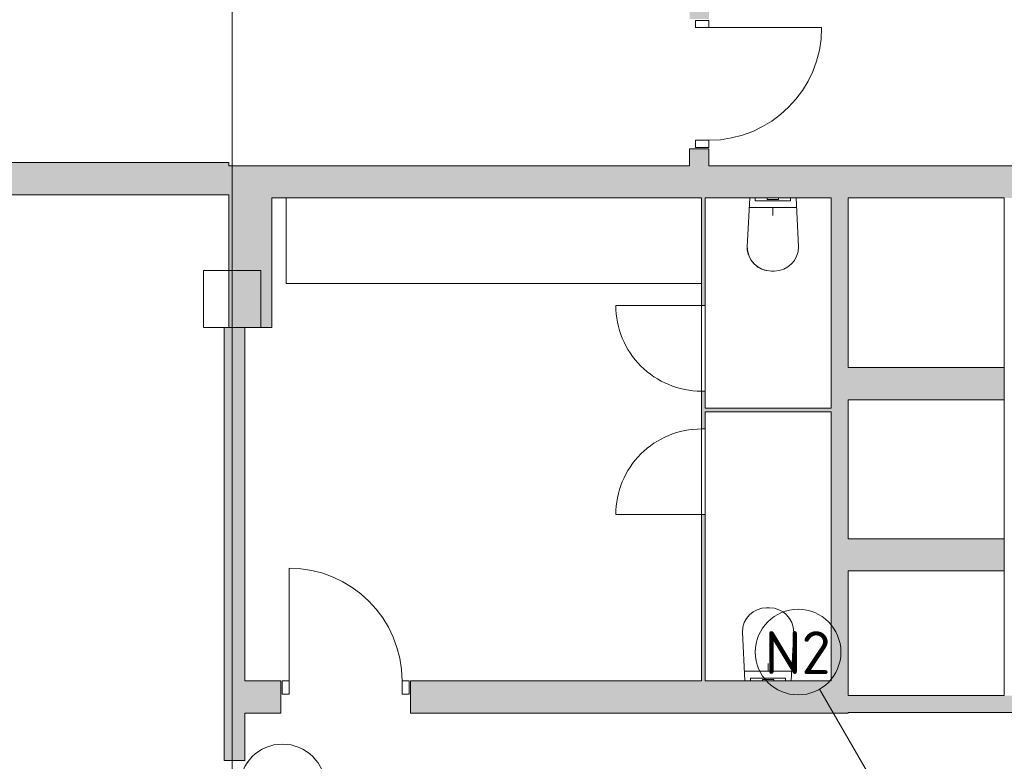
# Model space of a CAD drawing. Header units: millimetres. Extents: x 1110081 to 1268996, y -753649 to 3502.
# Tile 9 of 211: x 1171190 to 1178088, y -744006 to -738809. Entities that reach past the tile are written whole.
import ezdxf

# ---------------------------------------------------------------- set-up
doc = ezdxf.new("R2010")
doc.units = ezdxf.units.MM
for name, color, linetype, lineweight in [('A2-DOR', 1, 'Continuous', 9), ('A222', 4, 'Continuous', 13), ('A24', 1, 'Continuous', 13), ('A822Custom 1Custom 2Custom 3Floor Plan00_Shared Levels and Grids', 1, 'Continuous', 5), ('A822Custom 1Custom 2Custom 3Floor PlanIARK_EKS_Løst inventar', 1, 'Continuous', 5), ('A852-UNDER', 5, 'Continuous', 9), ('A873', 6, 'Continuous', 5)]:
    doc.layers.add(name, color=color, linetype=linetype, lineweight=lineweight)
doc.styles.add('ISOCPEUR', font='isocpeur.ttf', dxfattribs={"height": 300})

# ---------------------------------------------------------------- blocks, each defined once
blk = doc.blocks.new('NSW Søyle - Betong rektangulær - 400 x 400 mm-V14-H02-Nivå F-3_5 m_1_ Ny Plan 2 PV200')
at = {"layer": 'A852-UNDER'}
for p, q in [((-100, 100), (77.5, 100)), ((-100, -300), (-100, 100)), ((45, -300), (-100, -300))]:
    blk.add_line(p, q, dxfattribs=at)
blk = doc.blocks.new('NSW Søyle - Betong rektangulær - 400 x 400 mm-V29-H02-Nivå F-3_5 m_1_ Ny Plan 2 PV200')
at = {"layer": 'A852-UNDER'}
for p, q in [((77.5, 100), (-100, 100)), ((-100, 100), (-100, -300)), ((-100, -300), (45, -300))]:
    blk.add_line(p, q, dxfattribs=at)
blk = doc.blocks.new('A315 - Toalett_vegghengt - A315 - Toalett_vegghengt-11642825-H02-Nivå F-3_5 m_1_ Ny Plan 2 PV200')
at = {"layer": 'A873'}
for p, q in [((135, 625), (115, 625)), ((115, 625), (135, 625)), ((-55, 455), (-37.1, 112.5)), ((-37.1, 112.5), (-55, 455)), ((287.1, 112.5), (305, 455)), ((305, 455), (287.1, 112.5)), ((125, 180), (125, 235)), ((-40.6, 180), (290.6, 180)), ((2, 132.5), (248, 132.5)), ((85, 132.5), (2, 132.5)), ((2, 112.5), (2, 132.5)), ((2, 132.5), (2, 112.5)), ((85, 132.5), (165, 132.5)), ((85, 132.5), (165, 132.5)), ((85, 122.5), (85, 112.5)), ((86.4, 122.5), (85, 122.5)), ((165, 122.5), (85, 122.5)), ((163.6, 132.5), (86.4, 132.5)), ((125, 122.5), (86.4, 122.5)), ((163.6, 122.5), (125, 122.5)), ((165, 122.5), (163.6, 122.5)), ((248, 132.5), (165, 132.5)), ((165, 112.5), (165, 122.5)), ((248, 132.5), (248, 112.5)), ((248, 132.5), (248, 112.5))]:
    blk.add_line(p, q, dxfattribs=at)
for centre, start, end in [((115, 455), 90, 180), ((115, 455), 90, 180), ((135, 455), 0, 90), ((135, 455), 0, 90)]:
    blk.add_arc(centre, 170, start, end, dxfattribs=at)
blk = doc.blocks.new('A315 - Toalett_vegghengt - A315 - Toalett_vegghengt-V154-H02-Nivå F-3_5 m_1_ Ny Plan 2 PV200')
at = {"layer": 'A873'}
for p, q in [((135, 625), (115, 625)), ((115, 625), (135, 625)), ((-55, 455), (-37.1, 112.5)), ((-37.1, 112.5), (-55, 455)), ((287.1, 112.5), (305, 455)), ((305, 455), (287.1, 112.5)), ((125, 180), (125, 235)), ((-40.6, 180), (290.6, 180)), ((2, 132.5), (248, 132.5)), ((85, 132.5), (2, 132.5)), ((2, 112.5), (2, 132.5)), ((2, 132.5), (2, 112.5)), ((85, 132.5), (165, 132.5)), ((85, 132.5), (165, 132.5)), ((85, 122.5), (85, 112.5)), ((86.4, 122.5), (85, 122.5)), ((165, 122.5), (85, 122.5)), ((163.6, 132.5), (86.4, 132.5)), ((159.6, 122.5), (86.4, 122.5)), ((163.6, 122.5), (159.6, 122.5)), ((165, 122.5), (163.6, 122.5)), ((248, 132.5), (165, 132.5)), ((165, 112.5), (165, 122.5)), ((248, 132.5), (248, 112.5)), ((248, 132.5), (248, 112.5))]:
    blk.add_line(p, q, dxfattribs=at)
for centre, start, end in [((115, 455), 90, 180), ((115, 455), 90, 180), ((135, 455), 0, 90), ((135, 455), 0, 90)]:
    blk.add_arc(centre, 170, start, end, dxfattribs=at)
blk = doc.blocks.new('Sink_counter - Sink_counter-11653542-H02-Nivå F-3_5 m_1_ Ny Plan 2 PV200')
at = {"layer": 'A873'}
for p, q in [((1146.5, 712.5), (-1761.5, 712.5)), ((-1761.5, 712.5), (-1761.5, 112.5)), ((-1761.5, 112.5), (-1761.5, 712.5)), ((-1761.5, 712.5), (1146.5, 712.5)), ((1146.5, 112.5), (1146.5, 712.5)), ((1146.5, 712.5), (1146.5, 112.5)), ((1146.5, 112.5), (-1761.5, 112.5))]:
    blk.add_line(p, q, dxfattribs=at)
blk = doc.blocks.new('NSW Innvendig slagdør_ enkel - 9M x 21M-205888-H02-Nivå F-3_5 m_1_ Ny Plan 2 PV200')
at = {"layer": 'A2-DOR'}
for p, q in [((-270, 112.5), (-270, 902.5)), ((-320, 19.5), (-320, 112.5)), ((-320, 112.5), (-270, 112.5)), ((-270, 112.5), (-270, 19.5)), ((520, 19.5), (520, 112.5)), ((520, 112.5), (570, 112.5)), ((570, 112.5), (570, 19.5)), ((-270, 19.5), (-320, 19.5)), ((570, 19.5), (520, 19.5))]:
    blk.add_line(p, q, dxfattribs=at)
blk.add_arc((-270, 112.5), 790, 0, 90, dxfattribs=at)
blk = doc.blocks.new('D_Toilet Partition Door - D_Toilet Partition Door 600-13513259-H02-Nivå F-3_5 m_1_ Ny Plan 2 PV200')
at = {"layer": 'A2-DOR'}
for p, q in [((-300, 12.4), (-300, 612.4)), ((300, 12.4), (-300, 12.4)), ((-300, -12.4), (300, -12.4))]:
    blk.add_line(p, q, dxfattribs=at)
blk.add_arc((-300, 12.4), 600, 360, 90, dxfattribs=at)
blk = doc.blocks.new('D_Toilet Partition Door - D_Toilet Partition Door 600-13513258-H02-Nivå F-3_5 m_1_ Ny Plan 2 PV200')
at = {"layer": 'A2-DOR'}
for p, q in [((-300, 12.4), (300, 12.4)), ((300, -12.4), (-300, -12.4)), ((-300, -12.4), (-300, -612.4))]:
    blk.add_line(p, q, dxfattribs=at)
blk.add_arc((-300, -12.4), 600, 270, 0, dxfattribs=at)
blk = doc.blocks.new('NSW Innvendig slagdør_ enkel - 9M x 21M-12572553-H02-Nivå F-3_5 m_1_ Ny Plan 2 PV200')
at = {"layer": 'A2-DOR'}
for p, q in [((-270, 67.5), (-270, 857.5)), ((-320, -25.5), (-320, 67.5)), ((-320, 67.5), (-270, 67.5)), ((-270, 67.5), (-270, -25.5)), ((520, -25.5), (520, 67.5)), ((520, 67.5), (570, 67.5)), ((570, 67.5), (570, -25.5)), ((-270, -25.5), (-320, -25.5)), ((570, -25.5), (520, -25.5))]:
    blk.add_line(p, q, dxfattribs=at)
blk.add_arc((-270, 67.5), 790, 0, 90, dxfattribs=at)
blk = doc.blocks.new('Grid - Nordic Aksering ISO - 3 mm Circle-11842231-H02-Nivå F-3_5 m_1_ Ny Plan 2 PV200')
at = {"layer": 'A822Custom 1Custom 2Custom 3Floor PlanIARK_EKS_Løst inventar'}
blk.add_circle((0, 0), 1.5, dxfattribs=at)
blk = doc.blocks.new('br001-h02-a-200-2-0001_Z02_dwg_A315 - Toalett_vegghengt - A315 - Toalett_vegghengt-11642825-H02-Nivå F-3_5m-1921405-MA-20-0001 GA Level 02 -Rearrange - option 3D')
at = {"layer": 'A873', "color": 7}
for p, q in [((125, 180), (125, 235)), ((-40.6, 180), (290.6, 180)), ((85, 122.5), (85, 112.5)), ((163.6, 132.5), (86.4, 132.5))]:
    blk.add_line(p, q, dxfattribs=at)
at = {"layer": 'A873', "color": 7, "flags": 128}
for points in [[(135, 625), (115, 625)], [(-55, 455), (-37.1, 112.5)], [(287.1, 112.5), (305, 455)], [(2, 112.5), (2, 132.5)], [(248, 112.5), (248, 132.5)]]:
    blk.add_lwpolyline(points, close=True, dxfattribs=at)
for points in [[(85, 132.5), (2, 132.5), (248, 132.5), (165, 132.5), (85, 132.5), (165, 132.5)], [(165, 112.5), (165, 122.5), (163.6, 122.5), (86.4, 122.5), (85, 122.5), (165, 122.5)]]:
    blk.add_lwpolyline(points, dxfattribs=at)
at = {"layer": 'A873', "color": 7}
for centre, start, end in [((115, 455), 90, 180), ((115, 455), 90, 180), ((135, 455), 360, 90), ((135, 455), 360, 90)]:
    blk.add_arc(centre, 170, start, end, dxfattribs=at)
blk = doc.blocks.new('br001-h02-a-200-2-0001_Z02_dwg_A315 - Toalett_vegghengt - A315 - Toalett_vegghengt-V169-H02-Nivå F-3_5m-1921406-MA-20-0001 GA Level 02 -Rearrange - option 3D')
at = {"layer": 'A873', "color": 7}
for p, q in [((125, 180), (125, 235)), ((-40.6, 180), (290.6, 180)), ((85, 122.5), (85, 112.5)), ((163.6, 132.5), (86.4, 132.5)), ((135.4, 122.5), (165, 122.5))]:
    blk.add_line(p, q, dxfattribs=at)
at = {"layer": 'A873', "color": 7, "flags": 128}
for points in [[(135, 625), (115, 625)], [(-55, 455), (-37.1, 112.5)], [(287.1, 112.5), (305, 455)], [(2, 112.5), (2, 132.5)], [(248, 112.5), (248, 132.5)]]:
    blk.add_lwpolyline(points, close=True, dxfattribs=at)
for points in [[(85, 132.5), (2, 132.5), (248, 132.5), (165, 132.5), (85, 132.5), (159.6, 132.5), (165, 132.5)], [(165, 112.5), (165, 122.5), (163.6, 122.5), (86.4, 122.5), (85, 122.5), (135.4, 122.5)]]:
    blk.add_lwpolyline(points, dxfattribs=at)
at = {"layer": 'A873', "color": 7}
for centre, start, end in [((115, 455), 90, 180), ((115, 455), 90, 180), ((135, 455), 360, 90), ((135, 455), 360, 90)]:
    blk.add_arc(centre, 170, start, end, dxfattribs=at)
blk = doc.blocks.new('br001-h02-a-200-2-0001_Z02_dwg_Sink_counter - Sink_counter-11653542-H02-Nivå F-3_5m-1921407-MA-20-0001 GA Level 02 -Rearrange - option 3D')
at = {"layer": 'A873', "color": 7, "flags": 128}
blk.add_lwpolyline([(1146.5, 112.5), (1146.5, 712.5), (-1761.5, 712.5), (-1761.5, 112.5), (1146.5, 112.5), (1146.5, 712.5), (-1761.5, 712.5), (-1761.5, 112.5)], dxfattribs=at)
blk = doc.blocks.new('br001-h02-a-200-2-0001_Z02_dwg_NSW Innvendig slagdør_ enkel - 9M x 21M-205888-H02-Nivå F-3_5m-1921474-MA-20-0001 GA Level 02 -Rearrange - option 3D')
at = {"layer": 'A2-DOR', "color": 7, "flags": 128}
blk.add_lwpolyline([(-270, 112.5), (-320, 112.5), (-320, 19.5), (-270, 19.5), (-270, 112.5), (-270, 902.5)], dxfattribs=at)
blk.add_lwpolyline([(570, 112.5), (570, 19.5), (520, 19.5), (520, 112.5)], close=True, dxfattribs=at)
at = {"layer": 'A2-DOR', "color": 7}
blk.add_arc((-270, 112.5), 790, 360, 90, dxfattribs=at)
blk = doc.blocks.new('br001-h02-a-200-2-0001_Z02_dwg_D_Toilet Partition Door - D_Toilet Partition Door 600-1982088-H02-Nivå F-3_5m-1921490-MA-20-0001 GA Level 02 -Rearrange - option 3D')
at = {"layer": 'A2-DOR', "color": 7}
blk.add_line((-300, -12.4), (300, -12.4), dxfattribs=at)
at = {"layer": 'A2-DOR', "color": 7, "flags": 128}
blk.add_lwpolyline([(300, 12.4), (-300, 12.4), (-300, 612.4)], dxfattribs=at)
at = {"layer": 'A2-DOR', "color": 7}
blk.add_arc((-300, 12.4), 600, 360, 90, dxfattribs=at)
blk = doc.blocks.new('br001-h02-a-200-2-0001_Z02_dwg_D_Toilet Partition Door - D_Toilet Partition Door 600-1982175-H02-Nivå F-3_5m-1921491-MA-20-0001 GA Level 02 -Rearrange - option 3D')
at = {"layer": 'A2-DOR', "color": 7}
blk.add_line((-300, 12.4), (300, 12.4), dxfattribs=at)
at = {"layer": 'A2-DOR', "color": 7, "flags": 128}
blk.add_lwpolyline([(300, -12.4), (-300, -12.4), (-300, -612.4)], dxfattribs=at)
at = {"layer": 'A2-DOR', "color": 7}
blk.add_arc((-300, -12.4), 600, 270, 0, dxfattribs=at)
blk = doc.blocks.new('br001-h02-a-200-2-0001_Z02_dwg_NSW Innvendig slagdør_ enkel - 9M x 21M-12572553-H02-Nivå F-3_5m-1921501-MA-20-0001 GA Level 02 -Rearrange - option 3D')
at = {"layer": 'A2-DOR', "color": 7, "flags": 128}
blk.add_lwpolyline([(-270, 67.5), (-320, 67.5), (-320, -25.5), (-270, -25.5), (-270, 67.5), (-270, 857.5)], dxfattribs=at)
blk.add_lwpolyline([(570, 67.5), (570, -25.5), (520, -25.5), (520, 67.5)], close=True, dxfattribs=at)
at = {"layer": 'A2-DOR', "color": 7}
blk.add_arc((-270, 67.5), 790, 360, 90, dxfattribs=at)

msp = doc.modelspace()

# ---------------------------------------------------------------- hatches: boundary and pattern name
at = {"layer": 'A24'}
h = msp.add_hatch(color=256, dxfattribs=at)
h.paths.add_polyline_path([(1176018.1, -739833.4), (1176018.1, -739713.9), (1175883.1, -739713.9), (1175883.1, -739833.4)])
h.paths.add_polyline_path([(1176018.1, -738803.9), (1176018.1, -738310.9), (1175883.1, -738310.9), (1175883.1, -738803.9)])
for points in [[(1172656.1, -740035.9), (1172656.1, -739810.9), (1166878.6, -739811.4), (1166878.6, -740035.9), (1169593.7, -740035.9)], [(1179037.6, -740058.4), (1179157.6, -740058.4), (1179157.6, -739833.4), (1172656.1, -739833.4), (1172656.1, -740058.4), (1178655.1, -740058.4)], [(1172696.1, -740966.4), (1172956.1, -740966.4), (1172956.1, -740058.4), (1172656.1, -740058.4), (1172656.1, -740966.4)], [(1176874.6, -743442.9), (1176994.6, -743442.9), (1176994.6, -740058.4), (1176874.6, -740058.4), (1176874.6, -742671.9)], [(1176994.6, -741471.9), (1178086.6, -741471.9), (1178086.6, -741246.9), (1176994.6, -741246.9)], [(1176874.6, -741556.9), (1176874.6, -741531.9), (1175991.1, -741531.9), (1175991.1, -741556.9)], [(1176994.6, -742671.9), (1178086.6, -742671.9), (1178086.6, -742446.9), (1176994.6, -742446.9)], [(1179157.6, -743665.4), (1179157.6, -743545.4), (1176994.6, -743545.4), (1176994.6, -743665.4), (1179037.6, -743665.4)]]:
    msp.add_hatch(color=256, dxfattribs=at).paths.add_polyline_path(points)
h = msp.add_hatch(color=256, dxfattribs=at)
h.paths.add_polyline_path([(1175991.1, -743442.9), (1175991.1, -742276.9), (1175966.1, -742276.9), (1175966.1, -743442.9)])
h.paths.add_polyline_path([(1175991.1, -741676.9), (1175991.1, -741411.9), (1175966.1, -741411.9), (1175966.1, -741676.9)])
h.paths.add_polyline_path([(1175991.1, -740811.9), (1175991.1, -740058.4), (1175966.1, -740058.4), (1175966.1, -740811.9)])
h = msp.add_hatch(color=256, dxfattribs=at)
h.paths.add_polyline_path([(1172768.6, -745787.4), (1172768.6, -745311.4), (1172623.6, -745311.4), (1172623.6, -745787.4)])
h.paths.add_polyline_path([(1172696.1, -744001.4), (1172768.6, -744001.4), (1172768.6, -740966.4), (1172623.6, -740966.4), (1172623.6, -744001.4)])
h = msp.add_hatch(color=256, dxfattribs=at)
h.paths.add_polyline_path([(1173018.6, -743667.9), (1173018.6, -743442.9), (1172768.6, -743442.9), (1172768.6, -743667.9)])
h.paths.add_polyline_path([(1173928.6, -743667.9), (1176994.6, -743667.9), (1176994.6, -743442.9), (1173928.6, -743442.9), (1173928.6, -743555.4)])

# ---------------------------------------------------------------- linework, layer by layer
at = {"layer": 'A222', "color": 7}
msp.add_line((1172773.6, -740965.6), (1172878.8, -740965.6), dxfattribs=at)
at = {"layer": 'A222', "color": 7, "flags": 128}
msp.add_lwpolyline([(1172878.8, -740965.6), (1172878.8, -740565.6), (1172478.8, -740565.6), (1172478.8, -740965.6), (1172623.6, -740965.6)], close=True, dxfattribs=at)
at = {"layer": 'A24'}
for p, q in [((1176018.1, -739713.9), (1175883.1, -739713.9)), ((1175883.1, -739713.9), (1175883.1, -739833.4)), ((1176018.1, -739833.4), (1176018.1, -739713.9)), ((1172656.1, -739810.9), (1166878.6, -739810.9)), ((1172656.1, -739833.4), (1172656.1, -739810.9)), ((1175883.1, -739833.4), (1172656.1, -739833.4)), ((1178430.1, -739833.4), (1176018.1, -739833.4)), ((1166878.6, -740035.9), (1172656.1, -740035.9)), ((1172656.1, -740035.9), (1172656.1, -740966.4)), ((1172956.1, -740966.4), (1172956.1, -740058.4)), ((1172956.1, -740058.4), (1175966.1, -740058.4)), ((1175966.1, -740058.4), (1175966.1, -740811.9)), ((1175991.1, -740811.9), (1175991.1, -740058.4)), ((1175991.1, -740058.4), (1176874.6, -740058.4)), ((1176874.6, -740058.4), (1176874.6, -741531.9)), ((1176994.6, -741246.9), (1176994.6, -740058.4)), ((1176994.6, -740058.4), (1178087.6, -740058.4)), ((1178087.6, -740058.4), (1178087.6, -743545.4)), ((1175966.1, -740811.9), (1175991.1, -740811.9)), ((1172623.6, -740966.4), (1172623.6, -744001.4)), ((1172656.1, -740966.4), (1172623.6, -740966.4)), ((1172768.6, -743442.9), (1172768.6, -740966.4)), ((1172768.6, -740966.4), (1172956.1, -740966.4)), ((1178086.6, -741246.9), (1176994.6, -741246.9)), ((1178086.6, -741471.9), (1178086.6, -741246.9)), ((1175991.1, -741411.9), (1175966.1, -741411.9)), ((1175966.1, -741411.9), (1175966.1, -741676.9)), ((1175991.1, -741531.9), (1175991.1, -741411.9)), ((1176994.6, -741471.9), (1178086.6, -741471.9)), ((1176994.6, -742446.9), (1176994.6, -741471.9)), ((1176874.6, -741531.9), (1175991.1, -741531.9)), ((1175991.1, -741676.9), (1175991.1, -741556.9)), ((1175991.1, -741556.9), (1176874.6, -741556.9)), ((1176874.6, -741556.9), (1176874.6, -743442.9)), ((1175966.1, -741676.9), (1175991.1, -741676.9)), ((1175991.1, -742276.9), (1175966.1, -742276.9)), ((1175966.1, -742276.9), (1175966.1, -743442.9)), ((1175991.1, -743442.9), (1175991.1, -742276.9)), ((1178086.6, -742446.9), (1176994.6, -742446.9)), ((1178086.6, -742671.9), (1178086.6, -742446.9)), ((1176994.6, -742671.9), (1178086.6, -742671.9)), ((1176994.6, -743545.4), (1176994.6, -742671.9)), ((1173018.6, -743442.9), (1172768.6, -743442.9)), ((1173018.6, -743667.9), (1173018.6, -743442.9)), ((1175966.1, -743442.9), (1173928.6, -743442.9)), ((1173928.6, -743442.9), (1173928.6, -743667.9)), ((1176874.6, -743442.9), (1175991.1, -743442.9)), ((1178087.6, -743545.4), (1176994.6, -743545.4)), ((1172768.6, -743667.9), (1173018.6, -743667.9)), ((1172768.6, -744001.4), (1172768.6, -743667.9)), ((1173928.6, -743667.9), (1176994.6, -743667.9)), ((1176994.6, -743667.9), (1176994.6, -743665.4)), ((1176994.6, -743665.4), (1179157.6, -743665.4)), ((1172623.6, -744001.4), (1172768.6, -744001.4))]:
    msp.add_line(p, q, dxfattribs=at)
at = {"layer": 'A24', "color": 7, "flags": 128}
for points in [[(1163428.6, -735540.9), (1163044.8, -735540.9), (1163044.8, -735565.9), (1163192.4, -735565.9), (1163192.4, -736842.8), (1162253.6, -736842.8), (1162253.6, -735565.9), (1162444.8, -735565.9), (1162444.8, -735540.9), (1162253.6, -735540.9), (1162253.6, -734215.4), (1162103.6, -734215.4), (1162103.6, -736787.8), (1160269.3, -736787.8), (1160269.3, -736907.8), (1162103.6, -736907.8), (1162103.6, -739811.4), (1162098.6, -739811.4), (1162098.6, -740211.4), (1166878.6, -740211.4), (1166878.6, -740035.9), (1172656.1, -740035.9), (1172656.1, -740565.6)], [(1178655.1, -739833.4), (1178655.1, -739352.4), (1178430.1, -739352.4), (1178430.1, -739833.4), (1176018.1, -739833.4), (1176018.1, -739713.9), (1175883.1, -739713.9), (1175883.1, -739833.4), (1172656.1, -739833.4), (1172656.1, -739810.9), (1166878.6, -739810.9), (1166878.6, -739811.4), (1162253.6, -739811.4), (1162253.6, -738694.4), (1162444.8, -738694.4), (1162444.8, -738669.4), (1162253.6, -738669.4), (1162253.6, -737286), (1163192.4, -737286)], [(1172878.8, -740966.4), (1172956.1, -740966.4), (1172956.1, -740058.4), (1175966.1, -740058.4)], [(1175966.1, -740058.4), (1175966.1, -740811.9), (1175991.1, -740811.9), (1175991.1, -740058.4), (1176874.6, -740058.4), (1176874.6, -741531.9), (1175991.1, -741531.9)], [(1175991.1, -741531.9), (1175991.1, -741411.9), (1175966.1, -741411.9), (1175966.1, -741676.9), (1175991.1, -741676.9), (1175991.1, -741556.9), (1176874.6, -741556.9), (1176874.6, -743442.9), (1175991.1, -743442.9), (1175991.1, -742276.9), (1175966.1, -742276.9), (1175966.1, -743442.9), (1173928.6, -743442.9), (1173928.6, -743667.9), (1176994.6, -743667.9), (1176994.6, -743665.4), (1179157.6, -743665.4)], [(1172773.6, -743667.9), (1173018.6, -743667.9), (1173018.6, -743442.9), (1172773.6, -743442.9)]]:
    msp.add_lwpolyline(points, dxfattribs=at)
msp.add_lwpolyline([(1178087.6, -740058.4), (1178087.6, -743545.4), (1176994.6, -743545.4), (1176994.6, -742671.9), (1178086.6, -742671.9), (1178086.6, -742446.9), (1176994.6, -742446.9), (1176994.6, -741471.9), (1178086.6, -741471.9), (1178086.6, -741246.9), (1176994.6, -741246.9), (1176994.6, -740058.4)], close=True, dxfattribs=at)
at = {"layer": 'A822Custom 1Custom 2Custom 3Floor Plan00_Shared Levels and Grids'}
for p, q in [((1172678.6, -712167.1), (1172678.6, -753336.6)), ((1176793.1, -743500.6), (1182471.9, -753336.6))]:
    msp.add_line(p, q, dxfattribs=at)
msp.add_circle((1173031.8, -744185.9), 300, dxfattribs=at)

# ---------------------------------------------------------------- block references
for name, p, rotation in [('br001-h02-a-200-2-0001_Z02_dwg_NSW Innvendig slagdør_ enkel - 9M x 21M-12572553-H02-Nivå F-3_5m-1921501-MA-20-0001 GA Level 02 -Rearrange - option 3D', (1175950.6, -739133.9), 270), ('br001-h02-a-200-2-0001_Z02_dwg_Sink_counter - Sink_counter-11653542-H02-Nivå F-3_5m-1921407-MA-20-0001 GA Level 02 -Rearrange - option 3D', (1174204.1, -739945.9), 180), ('br001-h02-a-200-2-0001_Z02_dwg_A315 - Toalett_vegghengt - A315 - Toalett_vegghengt-11642825-H02-Nivå F-3_5m-1921405-MA-20-0001 GA Level 02 -Rearrange - option 3D', (1176591.4, -739945.9), 180), ('br001-h02-a-200-2-0001_Z02_dwg_D_Toilet Partition Door - D_Toilet Partition Door 600-1982175-H02-Nivå F-3_5m-1921491-MA-20-0001 GA Level 02 -Rearrange - option 3D', (1175978.6, -741111.9), 270), ('br001-h02-a-200-2-0001_Z02_dwg_D_Toilet Partition Door - D_Toilet Partition Door 600-1982088-H02-Nivå F-3_5m-1921490-MA-20-0001 GA Level 02 -Rearrange - option 3D', (1175978.6, -741976.9), 90)]:
    msp.add_blockref(name, p, dxfattribs=dict(rotation=rotation))
for name, p in [('br001-h02-a-200-2-0001_Z02_dwg_NSW Innvendig slagdør_ enkel - 9M x 21M-205888-H02-Nivå F-3_5m-1921474-MA-20-0001 GA Level 02 -Rearrange - option 3D', (1173348.6, -743555.4)), ('br001-h02-a-200-2-0001_Z02_dwg_A315 - Toalett_vegghengt - A315 - Toalett_vegghengt-V169-H02-Nivå F-3_5m-1921406-MA-20-0001 GA Level 02 -Rearrange - option 3D', (1176307.8, -743555.4))]:
    msp.add_blockref(name, p)
at = {"layer": 'A2-DOR'}
for name, p, rotation in [('NSW Innvendig slagdør_ enkel - 9M x 21M-12572553-H02-Nivå F-3_5 m_1_ Ny Plan 2 PV200', (1175950.6, -739133.9), 270.0000000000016), ('D_Toilet Partition Door - D_Toilet Partition Door 600-13513258-H02-Nivå F-3_5 m_1_ Ny Plan 2 PV200', (1175978.6, -741111.9), 269.9999999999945), ('D_Toilet Partition Door - D_Toilet Partition Door 600-13513259-H02-Nivå F-3_5 m_1_ Ny Plan 2 PV200', (1175978.6, -741976.9), 89.99999999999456)]:
    msp.add_blockref(name, p, dxfattribs=dict(at, rotation=rotation))
msp.add_blockref('NSW Innvendig slagdør_ enkel - 9M x 21M-205888-H02-Nivå F-3_5 m_1_ Ny Plan 2 PV200', (1173348.6, -743555.4), dxfattribs=at)
at = {"layer": 'A822Custom 1Custom 2Custom 3Floor Plan00_Shared Levels and Grids', "xscale": 199.9999999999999, "yscale": 199.9999999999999, "zscale": 199.9999999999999, "rotation": 209.9999999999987}
msp.add_blockref('Grid - Nordic Aksering ISO - 3 mm Circle-11842231-H02-Nivå F-3_5 m_1_ Ny Plan 2 PV200', (1176643.1, -743240.8), dxfattribs=at)
at = {"layer": 'A852-UNDER'}
for name in ['NSW Søyle - Betong rektangulær - 400 x 400 mm-V14-H02-Nivå F-3_5 m_1_ Ny Plan 2 PV200', 'NSW Søyle - Betong rektangulær - 400 x 400 mm-V29-H02-Nivå F-3_5 m_1_ Ny Plan 2 PV200']:
    msp.add_blockref(name, (1172578.6, -740666.4), dxfattribs=at)
at = {"layer": 'A873', "rotation": 180}
for name, p in [('Sink_counter - Sink_counter-11653542-H02-Nivå F-3_5 m_1_ Ny Plan 2 PV200', (1174204.1, -739945.9)), ('A315 - Toalett_vegghengt - A315 - Toalett_vegghengt-11642825-H02-Nivå F-3_5 m_1_ Ny Plan 2 PV200', (1176591.4, -739945.9))]:
    msp.add_blockref(name, p, dxfattribs=at)
at = {"layer": 'A873'}
msp.add_blockref('A315 - Toalett_vegghengt - A315 - Toalett_vegghengt-V154-H02-Nivå F-3_5 m_1_ Ny Plan 2 PV200', (1176307.8, -743555.4), dxfattribs=at)

# ---------------------------------------------------------------- texts
at = {"layer": 'A822Custom 1Custom 2Custom 3Floor Plan00_Shared Levels and Grids', "insert": (1176408.7, -743095), "char_height": 300, "width": 545.147, "attachment_point": 1, "style": 'ISOCPEUR'}
msp.add_mtext('N2', dxfattribs=at)

doc.saveas('drawing.dxf')
